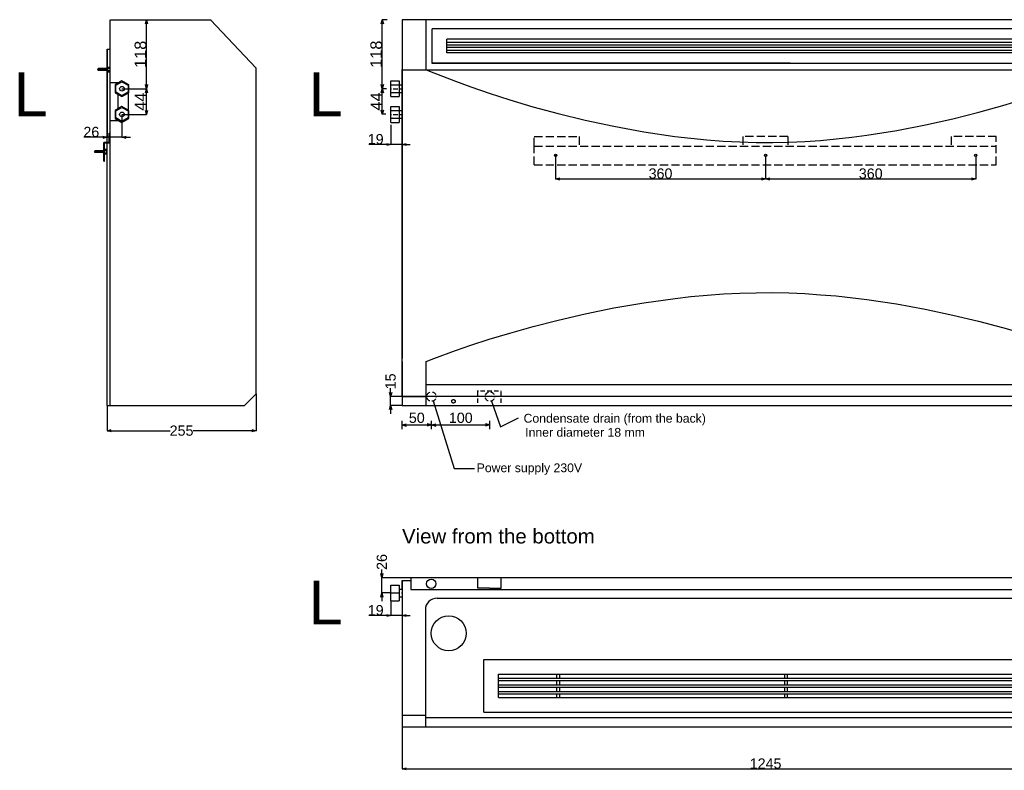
# Model space of a CAD drawing. Extents: x -655 to 3472, y -625 to 2146.
# Tile 1 of 4: x -655 to 1031, y -625 to 660. Entities that reach past the tile are written whole.
import ezdxf

# ---------------------------------------------------------------- set-up
doc = ezdxf.new("R2010")
doc.units = 0
doc.header["$MEASUREMENT"] = 0
for name, pattern in [('Achse', [11.5, 0, -4, 7.5, 0]), ('Hidden Line', [19.5611, 14.1111, -5.45]), ('Čerchovaná', [215, 100, -50, 15, -50])]:
    doc.linetypes.add(name, pattern=pattern)
for name, color, linetype in [('Desky', 7, 'Continuous'), ('Kóty délkové', 7, 'Continuous'), ('Křivky', 7, 'Continuous'), ('Nábytek a zařízení', 7, 'Continuous'), ('Oblouky a kružnice', 7, 'Continuous'), ('Popisky', 7, 'Continuous'), ('Střechy', 7, 'Continuous'), ('Textové bloky', 7, 'Continuous'), ('Zdi', 7, 'Continuous'), ('Čáry', 7, 'Continuous')]:
    doc.layers.add(name, color=color, linetype=linetype)
doc.styles.add('GENERATED_STYLE_1', font='ARIAL.ttf')
doc.styles.get("Standard").update_dxf_attribs({"font": 'txt', "bigfont": 'BIGFONT.SHX'})
doc.dimstyles.new('Dimstyle_300', dxfattribs={"dimtxt": 17.5, "dimasz": 7.125, "dimexe": 0.18, "dimexo": 0, "dimgap": 0.09, "dimtad": 1, "dimdec": 0, "dimzin": 0, "dimdsep": 46, "dimtxsty": 'GENERATED_STYLE_1', "dimblk": 'ARROWHEAD_3', "dimblk1": 'ARROWHEAD_3', "dimblk2": 'ARROWHEAD_3', "dimcen": 0.09, "dimclrd": 7, "dimclre": 7, "dimclrt": 7, "dimazin": 0, "dimtfac": 1, "dimtdec": 4, "dimtmove": 0, "dimatfit": 0, "dimfxl": 1, "dimtolj": 1, "dimtzin": 0, "dimarcsym": 0})
doc.dimstyles.new('Dimstyle_32D', dxfattribs={"dimtxt": 17.5, "dimasz": 7.125, "dimexe": 0.18, "dimexo": 0, "dimgap": 0.09, "dimtad": 1, "dimdec": 0, "dimzin": 0, "dimdsep": 46, "dimtxsty": 'GENERATED_STYLE_1', "dimblk": 'ARROWHEAD_3', "dimblk1": 'ARROWHEAD_3', "dimblk2": 'ARROWHEAD_3', "dimcen": 0.09, "dimclrd": 7, "dimclre": 7, "dimclrt": 7, "dimazin": 0, "dimtfac": 1, "dimtdec": 4, "dimtmove": 0, "dimatfit": 0, "dimfxl": 1, "dimtolj": 1, "dimtzin": 0, "dimarcsym": 0})
doc.dimstyles.new('Dimstyle_3AB', dxfattribs={"dimtxt": 17.5, "dimasz": 7.125, "dimexe": 0.18, "dimexo": 0, "dimgap": 0.09, "dimtad": 1, "dimdec": 0, "dimzin": 0, "dimdsep": 46, "dimtxsty": 'GENERATED_STYLE_1', "dimblk": 'ARROWHEAD_3', "dimblk1": 'ARROWHEAD_3', "dimblk2": 'ARROWHEAD_3', "dimcen": 0.09, "dimclrd": 218, "dimclre": 218, "dimclrt": 7, "dimazin": 0, "dimtfac": 1, "dimtdec": 4, "dimtmove": 0, "dimatfit": 0, "dimfxl": 1, "dimtolj": 1, "dimtzin": 0, "dimarcsym": 0})
doc.dimstyles.new('Dimstyle_546', dxfattribs={"dimtxt": 0.18, "dimasz": 9.12, "dimexe": 0.18, "dimexo": 0.0625, "dimgap": 0.09, "dimtad": 0, "dimtih": 1, "dimtoh": 1, "dimdec": 4, "dimzin": 0, "dimdsep": 46, "dimtxsty": 'Standard', "dimcen": 0.09, "dimadec": 0, "dimazin": 0, "dimtfac": 1, "dimtdec": 4, "dimtmove": 0, "dimatfit": 0, "dimldrblk": 'ARROWHEAD_5', "dimfxl": 1, "dimtolj": 1, "dimtzin": 0, "dimarcsym": 0})
doc.dimstyles.new('Peter', dxfattribs={"dimtxt": 20, "dimasz": 7.125, "dimexe": 0.18, "dimexo": 0, "dimgap": 0.09, "dimtad": 1, "dimdec": 0, "dimzin": 0, "dimdsep": 46, "dimtxsty": 'GENERATED_STYLE_1', "dimblk": 'ARROWHEAD_3', "dimblk1": 'ARROWHEAD_3', "dimblk2": 'ARROWHEAD_3', "dimcen": 0.09, "dimclrd": 7, "dimclre": 7, "dimclrt": 7, "dimazin": 0, "dimtfac": 1, "dimtdec": 4, "dimtmove": 0, "dimatfit": 0, "dimfxl": 1, "dimtolj": 1, "dimtzin": 0, "dimarcsym": 0})

# ---------------------------------------------------------------- blocks, each defined once
blk = doc.blocks.new('SPLINE_1', base_point=(2399.2, 21443.4))
at = {"layer": 'Křivky', "color": 7, "linetype": 'Continuous'}
blk.add_lwpolyline([(2399.2, 21443.4), (2412.3, 21448.6), (2449.2, 21462.2), (2475.6, 21471.3), (2506.9, 21481.4), (2542.4, 21492.2), (2582, 21503.3), (2625.1, 21514.4), (2671.3, 21525.1), (2720.3, 21535.1), (2771.7, 21544), (2825, 21551.4), (2852.3, 21554.4), (2879.9, 21557), (2907.8, 21559), (2935.9, 21560.4), (2964.2, 21561.2), (2992.7, 21561.3), (3020, 21560.8), (3047.1, 21559.6), (3074.1, 21557.8), (3100.8, 21555.6), (3153.4, 21549.5), (3204.4, 21541.9), (3253.6, 21532.9), (3300.5, 21522.9), (3344.8, 21512.3), (3386, 21501.4), (3423.8, 21490.6), (3457.8, 21480.1), (3512.9, 21461.5), (3548.2, 21448.4), (3560.7, 21443.4)], dxfattribs=at)
blk = doc.blocks.new('SPLINE_2', base_point=(2399.2, 21942.7))
at = {"layer": 'Křivky', "color": 7, "linetype": 'Continuous'}
blk.add_lwpolyline([(2399.2, 21942.7), (2412.2, 21937.3), (2449.1, 21922.9), (2475.5, 21913.3), (2506.6, 21902.6), (2542.2, 21891.2), (2581.7, 21879.5), (2624.7, 21867.7), (2671, 21856.4), (2720, 21845.9), (2771.4, 21836.6), (2824.7, 21828.7), (2852, 21825.5), (2879.7, 21822.8), (2907.6, 21820.7), (2935.8, 21819.2), (2964.2, 21818.4), (2992.7, 21818.2), (3020, 21818.8), (3047.3, 21820.1), (3074.3, 21821.9), (3101, 21824.3), (3127.5, 21827.3), (3153.7, 21830.7), (3204.8, 21838.8), (3254, 21848.3), (3300.9, 21858.8), (3345.2, 21870), (3386.3, 21881.5), (3424.1, 21892.9), (3458.1, 21904), (3487.8, 21914.4), (3513.1, 21923.6), (3548.3, 21937.5), (3560.7, 21942.7)], dxfattribs=at)
blk = doc.blocks.new('ARROWHEAD_3')
at = {"color": 0, "linetype": 'Continuous'}
blk.add_line((0, 0), (-1, 0), dxfattribs=at)
blk.add_lwpolyline([(-1, 0.2679), (0, 0), (-1, -0.2679)], dxfattribs=at)
blk = doc.blocks.new('*D15')
at = {"layer": 'Defpoints', "color": 0}
for p in [(-19.6, 15), (0, 0), (50.5, 15)]:
    blk.add_point(p, dxfattribs=at)
at = {"layer": 'Kóty délkové', "color": 218, "linetype": 'Continuous', "lineweight": -2}
for p, q in [((-19.6, 22.1), (-19.6, 29.3)), ((50.5, 15), (-19.8, 15)), ((0, 0), (-19.8, 0)), ((-19.6, 0), (-19.6, 15)), ((-19.6, 0), (-19.6, -14.2))]:
    blk.add_line(p, q, dxfattribs=at)
at = {"layer": 'Kóty délkové', "color": 218, "lineweight": -2, "xscale": 7.124999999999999, "yscale": 7.124999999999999, "zscale": 7.124999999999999}
for p, rotation in [((-19.6, 15), 270), ((-19.6, 0), 89.99999999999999)]:
    blk.add_blockref('ARROWHEAD_3', p, dxfattribs=dict(at, rotation=rotation))
at = {"layer": 'Kóty délkové', "color": 7, "linetype": 'Continuous', "insert": (-19.6, 41.1), "char_height": 17.5, "attachment_point": 5, "rotation": 90, "style": 'GENERATED_STYLE_1'}
blk.add_mtext('\\A1;15', dxfattribs=at)
blk = doc.blocks.new('*D17')
at = {"layer": 'Kóty délkové', "color": 218, "linetype": 'Continuous'}
for p, q in [((2357.7, 21327.7), (2357.7, 21341.8)), ((2357.7, 21334.7), (2364.9, 21336.7)), ((2357.7, 21334.7), (2408.2, 21334.7)), ((2357.7, 21334.7), (2364.9, 21332.8)), ((2408.2, 21334.7), (2400.9, 21336.7)), ((2408.2, 21334.7), (2400.9, 21332.8))]:
    blk.add_line(p, q, dxfattribs=at)
at = {"layer": 'Kóty délkové', "color": 7, "style": 'GENERATED_STYLE_1', "oblique": 0}
blk.add_text('50', height=17.5, dxfattribs=at).set_placement((2369.4, 21338.2))
blk = doc.blocks.new('*D18')
at = {"layer": 'Kóty délkové', "color": 218, "linetype": 'Continuous'}
for p, q in [((2357.7, 21334.7), (2408.2, 21334.7)), ((2408.2, 21334.7), (2400.9, 21336.7)), ((2408.2, 21334.7), (2400.9, 21332.8)), ((2408.2, 21327.7), (2408.2, 21341.8)), ((2408.2, 21334.7), (2415.4, 21336.7)), ((2408.2, 21334.7), (2508.2, 21334.7)), ((2408.2, 21334.7), (2415.4, 21332.8)), ((2508.2, 21334.7), (2500.9, 21336.7)), ((2508.2, 21334.7), (2500.9, 21332.8)), ((2508.2, 21327.7), (2508.2, 21341.8))]:
    blk.add_line(p, q, dxfattribs=at)
at = {"layer": 'Kóty délkové', "color": 7, "style": 'GENERATED_STYLE_1', "oblique": 0}
blk.add_text('100', height=17.5, dxfattribs=at).set_placement((2437.9, 21338.2))
blk = doc.blocks.new('*D19')
at = {"layer": 'Defpoints', "color": 0}
for p in [(0, -550), (1245, -550), (1245, -622.2)]:
    blk.add_point(p, dxfattribs=at)
at = {"layer": 'Kóty délkové', "color": 7, "linetype": 'Continuous', "lineweight": -2}
for p, q in [((0, -550), (0, -622.4)), ((1245, -550), (1245, -622.4)), ((7.1, -622.2), (1237.9, -622.2))]:
    blk.add_line(p, q, dxfattribs=at)
at = {"layer": 'Kóty délkové', "color": 7, "lineweight": -2, "xscale": 7.124999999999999, "yscale": 7.124999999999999, "zscale": 7.124999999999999, "rotation": 180}
blk.add_blockref('ARROWHEAD_3', (0, -622.2), dxfattribs=at)
at = {"layer": 'Kóty délkové', "color": 7, "lineweight": -2, "xscale": 7.124999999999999, "yscale": 7.124999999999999, "zscale": 7.124999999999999}
blk.add_blockref('ARROWHEAD_3', (1245, -622.2), dxfattribs=at)
at = {"layer": 'Kóty délkové', "color": 7, "linetype": 'Continuous', "insert": (622.5, -613.2), "char_height": 17.5, "attachment_point": 5, "style": 'GENERATED_STYLE_1'}
blk.add_mtext('\\A1;1245', dxfattribs=at)
blk = doc.blocks.new('*D21')
at = {"layer": 'Defpoints', "color": 0}
for p in [(262.8, 428.1), (622.5, 428), (622.5, 387.6)]:
    blk.add_point(p, dxfattribs=at)
at = {"layer": 'Kóty délkové', "color": 7, "linetype": 'Continuous', "lineweight": -2}
for p, q in [((262.8, 428.1), (262.8, 387.5)), ((622.5, 428), (622.5, 387.5)), ((269.9, 387.7), (615.4, 387.6))]:
    blk.add_line(p, q, dxfattribs=at)
at = {"layer": 'Kóty délkové', "color": 7, "lineweight": -2, "xscale": 7.124999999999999, "yscale": 7.124999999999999, "zscale": 7.124999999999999}
for p, rotation in [((262.8, 387.7), 179.9870579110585), ((622.5, 387.6), 359.9870579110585)]:
    blk.add_blockref('ARROWHEAD_3', p, dxfattribs=dict(at, rotation=rotation))
at = {"layer": 'Kóty délkové', "color": 7, "linetype": 'Continuous', "insert": (442.6, 396.7), "char_height": 17.5, "attachment_point": 5, "rotation": 359.9871, "style": 'GENERATED_STYLE_1'}
blk.add_mtext('\\A1;360', dxfattribs=at)
blk = doc.blocks.new('*D22')
at = {"layer": 'Defpoints', "color": 0}
for p in [(622.5, 428), (982.4, 428), (982.4, 387.6)]:
    blk.add_point(p, dxfattribs=at)
at = {"layer": 'Kóty délkové', "color": 7, "linetype": 'Continuous', "lineweight": -2}
for p, q in [((622.5, 428), (622.5, 387.5)), ((982.4, 428), (982.4, 387.5)), ((629.6, 387.6), (975.3, 387.6))]:
    blk.add_line(p, q, dxfattribs=at)
at = {"layer": 'Kóty délkové', "color": 7, "lineweight": -2, "xscale": 7.124999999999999, "yscale": 7.124999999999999, "zscale": 7.124999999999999, "rotation": 180}
blk.add_blockref('ARROWHEAD_3', (622.5, 387.6), dxfattribs=at)
at = {"layer": 'Kóty délkové', "color": 7, "lineweight": -2, "xscale": 7.124999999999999, "yscale": 7.124999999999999, "zscale": 7.124999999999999}
blk.add_blockref('ARROWHEAD_3', (982.4, 387.6), dxfattribs=at)
at = {"layer": 'Kóty délkové', "color": 7, "linetype": 'Continuous', "insert": (802.5, 396.7), "char_height": 17.5, "attachment_point": 5, "style": 'GENERATED_STYLE_1'}
blk.add_mtext('\\A1;360', dxfattribs=at)
blk = doc.blocks.new('*D47')
at = {"layer": 'Defpoints', "color": 0}
for p in [(-34.5, -295), (15, -295), (-19, -321)]:
    blk.add_point(p, dxfattribs=at)
at = {"layer": 'Kóty délkové', "color": 7, "linetype": 'Continuous', "lineweight": -2}
for p, q in [((-34.5, -287.9), (-34.5, -280.8)), ((15, -295), (-34.6, -295)), ((-34.5, -321), (-34.5, -295)), ((-19, -321), (-34.6, -321)), ((-34.5, -321), (-34.5, -335.3))]:
    blk.add_line(p, q, dxfattribs=at)
at = {"layer": 'Kóty délkové', "color": 7, "lineweight": -2, "xscale": 7.124999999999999, "yscale": 7.124999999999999, "zscale": 7.124999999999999}
for p, rotation in [((-34.5, -295), 270), ((-34.5, -321), 89.99999999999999)]:
    blk.add_blockref('ARROWHEAD_3', p, dxfattribs=dict(at, rotation=rotation))
at = {"layer": 'Kóty délkové', "color": 7, "linetype": 'Continuous', "insert": (-34.5, -268), "char_height": 17.5, "attachment_point": 5, "rotation": 90, "style": 'GENERATED_STYLE_1'}
blk.add_mtext('\\A1;26', dxfattribs=at)
blk = doc.blocks.new('*D49')
at = {"layer": 'Defpoints', "color": 0}
for p in [(0, 660), (-19, 480.5), (-19, 446.6)]:
    blk.add_point(p, dxfattribs=at)
at = {"layer": 'Kóty délkové', "color": 7, "linetype": 'Continuous', "lineweight": -2}
for p, q in [((0, 660), (0, 446.4)), ((-19, 480.5), (-19, 446.4)), ((-19, 446.6), (-56.9, 446.6)), ((0, 446.6), (-19, 446.6)), ((0, 446.6), (14.2, 446.6))]:
    blk.add_line(p, q, dxfattribs=at)
at = {"layer": 'Kóty délkové', "color": 7, "lineweight": -2, "xscale": 7.124999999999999, "yscale": 7.124999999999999, "zscale": 7.124999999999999}
blk.add_blockref('ARROWHEAD_3', (-19, 446.6), dxfattribs=at)
at = {"layer": 'Kóty délkové', "color": 7, "lineweight": -2, "xscale": 7.124999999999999, "yscale": 7.124999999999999, "zscale": 7.124999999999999, "rotation": 180}
blk.add_blockref('ARROWHEAD_3', (0, 446.6), dxfattribs=at)
at = {"layer": 'Kóty délkové', "color": 7, "linetype": 'Continuous', "insert": (-45.1, 455.6), "char_height": 17.5, "attachment_point": 5, "style": 'GENERATED_STYLE_1'}
blk.add_mtext('\\A1;19', dxfattribs=at)
blk = doc.blocks.new('*D50')
at = {"layer": 'Defpoints', "color": 0}
for p in [(0, -300), (-19, -334.5), (-19, -359.7)]:
    blk.add_point(p, dxfattribs=at)
at = {"layer": 'Kóty délkové', "color": 7, "linetype": 'Continuous', "lineweight": -2}
for p, q in [((0, -300), (0, -359.9)), ((-19, -334.5), (-19, -359.9)), ((-19, -359.7), (-56.9, -359.7)), ((0, -359.7), (-19, -359.7)), ((0, -359.7), (14.2, -359.7))]:
    blk.add_line(p, q, dxfattribs=at)
at = {"layer": 'Kóty délkové', "color": 7, "lineweight": -2, "xscale": 7.124999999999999, "yscale": 7.124999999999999, "zscale": 7.124999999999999}
blk.add_blockref('ARROWHEAD_3', (-19, -359.7), dxfattribs=at)
at = {"layer": 'Kóty délkové', "color": 7, "lineweight": -2, "xscale": 7.124999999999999, "yscale": 7.124999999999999, "zscale": 7.124999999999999, "rotation": 180}
blk.add_blockref('ARROWHEAD_3', (0, -359.7), dxfattribs=at)
at = {"layer": 'Kóty délkové', "color": 7, "linetype": 'Continuous', "insert": (-45.1, -350.7), "char_height": 17.5, "attachment_point": 5, "style": 'GENERATED_STYLE_1'}
blk.add_mtext('\\A1;19', dxfattribs=at)
blk = doc.blocks.new('ARROWHEAD_5')
at = {"color": 0, "linetype": 'Continuous'}
blk.add_line((0, 0), (-1, 0), dxfattribs=at)
blk.add_solid([(-1, 0.2679), (0, 0), (-1, -0.2679), (-1, 0.2679)], dxfattribs=at)
blk = doc.blocks.new('*D117')
at = {"layer": 'Defpoints', "color": 0}
for p in [(-250, 20), (-505, 0), (-250, -43.3)]:
    blk.add_point(p, dxfattribs=at)
at = {"layer": 'Kóty délkové', "color": 7, "linetype": 'Continuous', "lineweight": -2}
for p, q in [((-250, 20), (-250, -43.5)), ((-505, 0), (-505, -43.5)), ((-497.9, -43.3), (-397.1, -43.3)), ((-257.1, -43.3), (-357.9, -43.3))]:
    blk.add_line(p, q, dxfattribs=at)
at = {"layer": 'Kóty délkové', "color": 7, "lineweight": -2, "xscale": 7.124999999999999, "yscale": 7.124999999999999, "zscale": 7.124999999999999, "rotation": 180}
blk.add_blockref('ARROWHEAD_3', (-505, -43.3), dxfattribs=at)
at = {"layer": 'Kóty délkové', "color": 7, "lineweight": -2, "xscale": 7.124999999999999, "yscale": 7.124999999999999, "zscale": 7.124999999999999}
blk.add_blockref('ARROWHEAD_3', (-250, -43.3), dxfattribs=at)
at = {"layer": 'Kóty délkové', "color": 7, "linetype": 'Continuous', "insert": (-377.5, -43.3), "char_height": 17.5, "attachment_point": 5, "style": 'GENERATED_STYLE_1'}
blk.add_mtext('\\A1;255', dxfattribs=at)
blk = doc.blocks.new('*D118')
at = {"layer": 'Defpoints', "color": 0}
for p in [(-505, 610), (-479.5, 497.9), (-505, 458.9)]:
    blk.add_point(p, dxfattribs=at)
at = {"layer": 'Kóty délkové', "color": 7, "linetype": 'Continuous', "lineweight": -2}
for p, q in [((-505, 610), (-505, 458.7)), ((-479.5, 497.9), (-479.5, 458.7)), ((-505, 458.9), (-544.8, 458.9)), ((-479.5, 458.9), (-505, 458.9)), ((-479.5, 458.9), (-465.2, 458.9))]:
    blk.add_line(p, q, dxfattribs=at)
at = {"layer": 'Kóty délkové', "color": 7, "lineweight": -2, "xscale": 7.124999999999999, "yscale": 7.124999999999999, "zscale": 7.124999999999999}
blk.add_blockref('ARROWHEAD_3', (-505, 458.9), dxfattribs=at)
at = {"layer": 'Kóty délkové', "color": 7, "lineweight": -2, "xscale": 7.124999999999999, "yscale": 7.124999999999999, "zscale": 7.124999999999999, "rotation": 180}
blk.add_blockref('ARROWHEAD_3', (-479.5, 458.9), dxfattribs=at)
at = {"layer": 'Kóty délkové', "color": 7, "linetype": 'Continuous', "insert": (-532, 467.9), "char_height": 17.5, "attachment_point": 5, "style": 'GENERATED_STYLE_1'}
blk.add_mtext('\\A1;26', dxfattribs=at)
blk = doc.blocks.new('*D119')
at = {"color": 7, "linetype": 'Continuous', "lineweight": -2}
for p, q in [((-479.5, 541.9), (-437.3, 541.9)), ((-437.5, 505), (-437.5, 534.8)), ((-479.4, 497.9), (-437.3, 497.9))]:
    blk.add_line(p, q, dxfattribs=at)
at = {"layer": 'Defpoints', "color": 0}
for p in [(-479.5, 541.9), (-437.5, 541.9), (-479.4, 497.9)]:
    blk.add_point(p, dxfattribs=at)
at = {"color": 7, "lineweight": -2, "xscale": 7.124999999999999, "yscale": 7.124999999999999, "zscale": 7.124999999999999}
for p, rotation in [((-437.5, 541.9), 90), ((-437.5, 497.9), 270)]:
    blk.add_blockref('ARROWHEAD_3', p, dxfattribs=dict(at, rotation=rotation))
at = {"color": 7, "linetype": 'Continuous', "lineweight": 0, "insert": (-447.6, 519.9), "char_height": 20, "attachment_point": 5, "rotation": 90, "style": 'GENERATED_STYLE_1'}
blk.add_mtext('\\A1;44', dxfattribs=at)
blk = doc.blocks.new('*D120')
at = {"color": 7, "linetype": 'Continuous', "lineweight": -2}
for p, q in [((-479.5, 660), (-437.3, 660)), ((-437.5, 549), (-437.5, 652.8)), ((-479.5, 541.9), (-437.3, 541.9))]:
    blk.add_line(p, q, dxfattribs=at)
at = {"layer": 'Defpoints', "color": 0}
for p in [(-479.5, 660), (-437.5, 660), (-479.5, 541.9)]:
    blk.add_point(p, dxfattribs=at)
at = {"color": 7, "lineweight": -2, "xscale": 7.124999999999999, "yscale": 7.124999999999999, "zscale": 7.124999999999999}
for p, rotation in [((-437.5, 660), 90), ((-437.5, 541.9), 270)]:
    blk.add_blockref('ARROWHEAD_3', p, dxfattribs=dict(at, rotation=rotation))
at = {"color": 7, "linetype": 'Continuous', "lineweight": 0, "insert": (-447.8, 600.9), "char_height": 20, "attachment_point": 5, "rotation": 90, "style": 'GENERATED_STYLE_1'}
blk.add_mtext('\\A1;118', dxfattribs=at)
blk = doc.blocks.new('*D143')
at = {"color": 7, "linetype": 'Continuous', "lineweight": -2}
for p, q in [((-25.5, 660.2), (-34, 660.2)), ((-33.8, 549.1), (-33.8, 653.1)), ((-26.7, 542), (-34, 542))]:
    blk.add_line(p, q, dxfattribs=at)
at = {"layer": 'Defpoints', "color": 0}
for p in [(-33.8, 660.2), (-25.5, 660.2), (-26.7, 542)]:
    blk.add_point(p, dxfattribs=at)
at = {"color": 7, "lineweight": -2, "xscale": 7.124999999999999, "yscale": 7.124999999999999, "zscale": 7.124999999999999}
for p, rotation in [((-33.8, 660.2), 90), ((-33.8, 542), 270)]:
    blk.add_blockref('ARROWHEAD_3', p, dxfattribs=dict(at, rotation=rotation))
at = {"color": 7, "linetype": 'Continuous', "lineweight": 0, "insert": (-44.1, 601.1), "char_height": 20, "attachment_point": 5, "rotation": 90, "style": 'GENERATED_STYLE_1'}
blk.add_mtext('\\A1;118', dxfattribs=at)
blk = doc.blocks.new('*D144')
at = {"color": 7, "linetype": 'Continuous', "lineweight": -2}
for p, q in [((-33.6, 542.1), (-34, 542.1)), ((-33.8, 505.5), (-33.8, 535)), ((-27.9, 498.4), (-34, 498.4))]:
    blk.add_line(p, q, dxfattribs=at)
at = {"layer": 'Defpoints', "color": 0}
for p in [(-33.8, 542.1), (-33.6, 542.1), (-27.9, 498.4)]:
    blk.add_point(p, dxfattribs=at)
at = {"color": 7, "lineweight": -2, "xscale": 7.124999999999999, "yscale": 7.124999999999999, "zscale": 7.124999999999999}
for p, rotation in [((-33.8, 542.1), 90), ((-33.8, 498.4), 270)]:
    blk.add_blockref('ARROWHEAD_3', p, dxfattribs=dict(at, rotation=rotation))
at = {"color": 7, "linetype": 'Continuous', "lineweight": 0, "insert": (-43.9, 520.2), "char_height": 20, "attachment_point": 5, "rotation": 90, "style": 'GENERATED_STYLE_1'}
blk.add_mtext('\\A1;44', dxfattribs=at)
blk = doc.blocks.new('DIM_22', base_point=(2408.2, 21334.7))
at = {"layer": 'Kóty délkové', "color": 218, "linetype": 'Continuous'}
dim = blk.add_linear_dim(base=(2408.1563, 21334.7398), p1=(2357.6816, 21368.2462), p2=(2408.1563, 21383.2462), dimstyle='Dimstyle_3AB', dxfattribs=at)
dim.commit()
dim.dimension.update_dxf_attribs({"geometry": '*D17', "text_midpoint": (2376.1689, 21346.9898)})
dim = blk.add_aligned_dim(p1=(2408.2, 21383.2), p2=(2508.2, 21383.2), distance=-48.5, dimstyle='Dimstyle_3AB', dxfattribs=at)
dim.commit()
dim.dimension.update_dxf_attribs({"geometry": '*D18', "text_midpoint": (2444.7, 21347)})

msp = doc.modelspace()

# ---------------------------------------------------------------- linework, layer by layer
at = {"layer": 'Desky', "color": 7, "linetype": 'Continuous'}
for q in [(0, 20), (41.6, 15)]:
    msp.add_line((0, 15), q, dxfattribs=at)
at = {"layer": 'Nábytek a zařízení', "color": 7, "linetype": 'Continuous'}
for p, q in [((51.6, 585.4), (51.6, 644.4)), ((1129.4, 644.4), (51.6, 644.4)), ((76.6, 603.7), (76.6, 626.8)), ((1129.4, 626.8), (76.6, 626.8)), ((1129.4, 621.3), (76.6, 621.3)), ((76.6, 617), (1129.4, 617)), ((1129.4, 612.4), (76.6, 612.4)), ((76.6, 608.2), (1129.4, 608.2)), ((1129.4, 603.4), (76.6, 603.4)), ((664.4, 585.7), (51.6, 585.7)), ((1129.4, 585.4), (51.6, 585.4)), ((1129.4, 35.1), (41.6, 35.1)), ((1129.4, 15.1), (41.6, 15.1)), ((125, 0), (125.4, 0)), ((125.4, 0), (126.5, 0)), ((126.5, 0), (128.3, 0)), ((128.3, 0), (130.8, 0)), ((130.8, 0), (133.9, 0)), ((133.9, 0), (137.5, 0)), ((137.5, 0), (141.4, 0)), ((141.4, 0), (145.7, 0)), ((145.7, 0), (150, 0)), ((150, 0), (154.3, 0)), ((154.3, 0), (158.6, 0)), ((158.6, 0), (162.5, 0)), ((162.5, 0), (166.1, 0)), ((166.1, 0), (169.2, 0)), ((169.2, 0), (171.7, 0)), ((171.7, 0), (173.5, 0)), ((173.5, 0), (174.6, 0)), ((174.6, 0), (175, 0))]:
    msp.add_line(p, q, dxfattribs=at)
at = {"layer": 'Oblouky a kružnice', "color": 1, "linetype": 'Continuous'}
for centre in [(-479.5, 542), (-479.5, 498)]:
    msp.add_circle(centre, 4, dxfattribs=at)
at = {"layer": 'Oblouky a kružnice', "color": 7, "linetype": 'Continuous'}
for centre, radius in [((262.8, 428), 2), ((622.5, 428), 2), ((982.4, 428), 2), ((50, -305.3), 8), ((80, -390), 30)]:
    msp.add_circle(centre, radius, dxfattribs=at)
at = {"layer": 'Oblouky a kružnice', "color": 7, "linetype": 'Achse'}
for centre in [(50.5, 15), (150.5, 15)]:
    msp.add_circle(centre, 8, dxfattribs=at)
at = {"layer": 'Oblouky a kružnice', "color": 7, "linetype": 'Continuous'}
msp.add_arc((60, -350), 20, 90, 180, dxfattribs=at)
at = {"layer": 'Střechy', "color": 7, "linetype": 'Continuous'}
for p, q in [((41.6, 574.5), (41.6, 660)), ((0, 655), (0, 575)), ((0, 567.9), (0, 575)), ((0, 574.5), (41.6, 574.5)), ((41.6, 574.5), (1129.4, 574.5))]:
    msp.add_line(p, q, dxfattribs=at)
at = {"layer": 'Zdi', "color": 7, "linetype": 'Continuous'}
for p, q in [((1245, 660), (0, 660)), ((0, 575), (0, 80)), ((0, 20), (0, 567.9)), ((0, 75), (0, 15)), ((41.6, 0), (41.6, 75.1)), ((0, 15), (0, 0)), ((0, 0), (25, 0)), ((25, 0), (125, 0)), ((85, 7.5), (85.1, 7.8)), ((85, 7.3), (85, 7.5)), ((85, 7), (85, 7.3)), ((85, 6.7), (85, 7)), ((85, 6.5), (85, 6.7)), ((85.1, 6.2), (85, 6.5)), ((85.1, 7.8), (85.2, 8)), ((85.2, 6), (85.1, 6.2)), ((85.2, 8), (85.3, 8.3)), ((85.3, 5.7), (85.2, 6)), ((85.3, 8.3), (85.4, 8.5)), ((85.4, 5.5), (85.3, 5.7)), ((85.4, 8.5), (85.5, 8.7)), ((85.5, 5.3), (85.4, 5.5)), ((85.5, 8.7), (85.7, 8.9)), ((85.7, 5.1), (85.5, 5.3)), ((85.7, 8.9), (85.9, 9.1)), ((85.9, 4.9), (85.7, 5.1)), ((85.9, 9.1), (86.1, 9.3)), ((86.1, 4.7), (85.9, 4.9)), ((86.1, 9.3), (86.3, 9.5)), ((86.3, 4.5), (86.1, 4.7)), ((86.3, 9.5), (86.5, 9.6)), ((86.5, 4.4), (86.3, 4.5)), ((86.5, 9.6), (86.7, 9.7)), ((86.7, 4.3), (86.5, 4.4)), ((86.7, 9.7), (87, 9.8)), ((87, 4.2), (86.7, 4.3)), ((87, 9.8), (87.2, 9.9)), ((87.2, 4.1), (87, 4.2)), ((87.2, 9.9), (87.5, 10)), ((87.5, 4), (87.2, 4.1)), ((87.5, 10), (87.7, 10)), ((87.7, 4), (87.5, 4)), ((87.7, 10), (88, 10)), ((88, 4), (87.7, 4)), ((88, 10), (88.3, 10)), ((88.3, 4), (88, 4)), ((88.3, 10), (88.5, 10)), ((88.5, 4), (88.3, 4)), ((88.5, 10), (88.8, 9.9)), ((88.8, 4.1), (88.5, 4)), ((88.8, 9.9), (89, 9.8)), ((89, 4.2), (88.8, 4.1)), ((89, 9.8), (89.3, 9.7)), ((89.3, 4.3), (89, 4.2)), ((89.3, 9.7), (89.5, 9.6)), ((89.5, 4.4), (89.3, 4.3)), ((89.5, 9.6), (89.7, 9.5)), ((89.7, 4.5), (89.5, 4.4)), ((89.7, 9.5), (89.9, 9.3)), ((89.9, 4.7), (89.7, 4.5)), ((89.9, 9.3), (90.1, 9.1)), ((90.1, 4.9), (89.9, 4.7)), ((90.1, 9.1), (90.3, 8.9)), ((90.3, 5.1), (90.1, 4.9)), ((90.3, 8.9), (90.5, 8.7)), ((90.5, 5.3), (90.3, 5.1)), ((90.5, 8.7), (90.6, 8.5)), ((90.6, 5.5), (90.5, 5.3)), ((90.6, 8.5), (90.7, 8.3)), ((90.7, 5.7), (90.6, 5.5)), ((90.7, 8.3), (90.8, 8)), ((90.8, 6), (90.7, 5.7)), ((90.8, 8), (90.9, 7.8)), ((90.9, 6.2), (90.8, 6)), ((90.9, 7.8), (91, 7.5)), ((91, 6.5), (90.9, 6.2)), ((91, 7.5), (91, 7.3)), ((91, 7.3), (91, 7)), ((91, 7), (91, 6.7)), ((91, 6.7), (91, 6.5)), ((175, 0), (1129.4, 0))]:
    msp.add_line(p, q, dxfattribs=at)
at = {"layer": 'Čáry', "color": 7, "linetype": 'Continuous'}
for p, q in [((-500, 0), (-500, 660)), ((-499.1, 660), (-326.9, 660)), ((-250, 577.2), (-327.8, 660)), ((-505, 610), (-500, 610)), ((-505, 0), (-505, 610)), ((-520.1, 576.5), (-521, 575)), ((-520.1, 573.5), (-521, 575)), ((-504, 576.5), (-520.1, 576.5)), ((-504, 573.5), (-520.1, 573.5)), ((-504, 570.5), (-504, 578.5)), ((-500, 578.5), (-504, 578.5)), ((-500, 576.5), (-504, 576.5)), ((-500, 570.5), (-500, 578.5)), ((-250, 20), (-250, 577.2)), ((-500, 572.5), (-504, 572.5)), ((-500, 570.5), (-504, 570.5)), ((-484.3, 552), (-500, 552)), ((-486, 506.7), (-486, 532.3)), ((-469.1, 534.5), (-469.1, 504.5)), ((-484.3, 487), (-500, 487)), ((-501.5, 450), (-501.5, 466)), ((-501.5, 466), (-500.5, 466)), ((-500.5, 449), (-500.5, 466)), ((-501.5, 450), (-510.5, 450)), ((-510.5, 418), (-510.5, 450)), ((-500.5, 449), (-509.5, 449)), ((-509.5, 418), (-509.5, 449)), ((-525.7, 436), (-526.5, 434.5)), ((-525.7, 433), (-526.5, 434.5)), ((-509.5, 436), (-525.7, 436)), ((-509.5, 433), (-525.7, 433)), ((-505.5, 438), (-509.5, 438)), ((-505.5, 436), (-509.5, 436)), ((-505.5, 432), (-509.5, 432)), ((-505.5, 430), (-509.5, 430)), ((-505.5, 430), (-505.5, 438)), ((-510.5, 418), (-509.5, 418)), ((-270, 0), (-250, 20)), ((-505, 0), (-270, 0)), ((0, -300), (15, -300)), ((0, -315), (0, -300)), ((15, -295), (15, -315)), ((1129.4, -295), (15, -295)), ((130, -312.7), (130, -295)), ((170, -312.7), (170, -295)), ((0, -315), (0, -550)), ((15, -315), (1129.4, -315)), ((150, -312.7), (130, -312.7)), ((150, -312.7), (170, -312.7)), ((60, -330), (1129.4, -330)), ((40, -350), (40, -550)), ((140, -525), (140, -435)), ((140, -435), (1129.4, -435)), ((165, -500), (165, -460)), ((165, -460), (1150, -460)), ((165, -467.2), (1129.4, -467.2)), ((165, -471.2), (1129.4, -471.2)), ((265, -467.2), (265, -460)), ((265, -478.4), (265, -471.2)), ((270, -467.2), (270, -460)), ((270, -478.4), (270, -471.2)), ((655.3, -467.2), (655.3, -460)), ((655.3, -478.4), (655.3, -471.2)), ((660.3, -467.2), (660.3, -460)), ((660.3, -478.4), (660.3, -471.2)), ((165, -478.4), (1129.4, -478.4)), ((165, -482.4), (1129.4, -482.4)), ((265, -489.8), (265, -482.4)), ((270, -489.8), (270, -482.4)), ((655.3, -489.8), (655.3, -482.4)), ((660.3, -489.8), (660.3, -482.4)), ((165, -489.8), (1129.4, -489.8)), ((165, -493.8), (1129.4, -493.8)), ((165, -500), (1129.4, -500)), ((265, -500), (265, -493.8)), ((270, -500), (270, -493.8)), ((655.3, -500), (655.3, -493.8)), ((660.3, -500), (660.3, -493.8)), ((0, -530), (40, -530)), ((1129.4, -535), (40, -535)), ((140, -525), (1129.4, -525)), ((0, -550), (1129.4, -550))]:
    msp.add_line(p, q, dxfattribs=at)
at = {"layer": 'Čáry', "color": 7, "linetype": 'Čerchovaná'}
for p, q in [((-504, 576.1), (-520.4, 576.1)), ((-504, 573.9), (-520.4, 573.9)), ((-509.5, 435.6), (-525.9, 435.6)), ((-509.5, 433.4), (-525.9, 433.4))]:
    msp.add_line(p, q, dxfattribs=at)
at = {"layer": 'Čáry', "color": 1, "linetype": 'Continuous'}
for p, q in [((-479.5, 555.5), (-491.2, 548.8)), ((-491.2, 548.8), (-491.2, 535.2)), ((-489.9, 548), (-479.5, 554)), ((-489.9, 536), (-489.9, 548)), ((-467.8, 548.8), (-479.5, 555.5)), ((-479.5, 554), (-469.1, 548)), ((-469.1, 548), (-469.1, 536)), ((-467.8, 535.2), (-467.8, 548.8)), ((-19, 528.5), (-19, 555.5)), ((-19, 555.5), (-5, 555.5)), ((-19, 548.5), (0, 548.5)), ((-5, 555.5), (-5, 528.5)), ((-491.2, 535.2), (-479.5, 528.5)), ((-479.5, 530), (-489.9, 536)), ((-469.1, 536), (-479.5, 530)), ((-479.5, 528.5), (-467.8, 535.2)), ((-19, 535.5), (0, 535.5)), ((-19, 528.5), (-5, 528.5)), ((-479.5, 511.5), (-491.2, 504.8)), ((-489.9, 504), (-479.5, 510)), ((-467.8, 504.8), (-479.5, 511.5)), ((-479.5, 510), (-469.1, 504)), ((-19, 484.5), (-19, 511.5)), ((-19, 511.5), (-5, 511.5)), ((-5, 511.5), (-5, 484.5)), ((-491.2, 504.8), (-491.2, 491.2)), ((-491.2, 491.2), (-479.5, 484.5)), ((-489.9, 492), (-489.9, 504)), ((-479.5, 486), (-489.9, 492)), ((-469.1, 492), (-479.5, 486)), ((-479.5, 484.5), (-467.8, 491.2)), ((-469.1, 504), (-469.1, 492)), ((-467.8, 491.2), (-467.8, 504.8)), ((-19, 504.5), (0, 504.5)), ((-19, 491.5), (0, 491.5)), ((-19, 484.5), (-5, 484.5)), ((-19, -334.5), (-19, -307.5)), ((-19, -307.5), (-5, -307.5)), ((-5, -307.5), (-5, -334.5)), ((-5, -314.5), (0, -314.5)), ((-19, -321), (-5, -321)), ((-19, -334.5), (-5, -334.5)), ((-5, -327.5), (0, -327.5))]:
    msp.add_line(p, q, dxfattribs=at)
at = {"layer": 'Čáry', "color": 1, "linetype": 'Achse'}
for p, q in [((-19, 542), (0, 542)), ((-19, 498), (0, 498)), ((-5, -321), (0, -321))]:
    msp.add_line(p, q, dxfattribs=at)
at = {"layer": 'Čáry', "color": 7, "linetype": 'Hidden Line'}
for p, q in [((226.5, 444), (226.5, 460)), ((226.5, 460), (303.5, 460)), ((303.5, 460), (303.5, 444)), ((660.5, 460), (583.5, 460)), ((583.5, 460), (583.5, 444)), ((660.5, 460), (660.5, 444)), ((1017.5, 460), (940.5, 460)), ((940.5, 460), (940.5, 444)), ((1017.5, 412), (1017.5, 460)), ((226.5, 412), (226.5, 444)), ((226.5, 444), (1017.5, 444)), ((226.5, 412), (1017.5, 412))]:
    msp.add_line(p, q, dxfattribs=at)
at = {"layer": 'Čáry', "color": 7, "linetype": 'Achse'}
for p, q in [((130, 0), (130, 25)), ((130, 25), (170, 25)), ((170, 0), (170, 25))]:
    msp.add_line(p, q, dxfattribs=at)

# ---------------------------------------------------------------- block references
at = {"layer": 'Kóty délkové', "color": 218, "linetype": 'Continuous'}
msp.add_blockref('DIM_22', (50.5, -33.5), dxfattribs=at)
at = {"layer": 'Křivky', "color": 7, "linetype": 'Continuous'}
for name, p in [('SPLINE_2', (41.6, 574.5)), ('SPLINE_1', (41.6, 75.1))]:
    msp.add_blockref(name, p, dxfattribs=at)

# ---------------------------------------------------------------- texts
at = {"layer": 'Popisky', "color": 7, "char_height": 15, "attachment_point": 4, "style": 'GENERATED_STYLE_1'}
for s, insert, width in [('{ Condensate drain (from the back)}', (202.3, -24.3), 389.667), ('{ Power supply 230V}', (122, -109.1), 268.897)]:
    msp.add_mtext(s, dxfattribs=dict(at, insert=insert, width=width))
at = {"layer": 'Textové bloky', "color": 7, "attachment_point": 1, "style": 'GENERATED_STYLE_1'}
for s, insert, char_height, width in [('{\\C1;L}', (-665, 570), 75, 291.06), ('{\\C1;L}', (-160, 570), 75, 291.06), ('{Inner diameter 18 mm}', (210.9, -38.6), 15, 612.526), ('{View from the bottom}', (0, -211.4), 25, 340.436), ('{\\C1;L}', (-160, -300), 75, 291.06)]:
    msp.add_mtext(s, dxfattribs=dict(at, insert=insert, char_height=char_height, width=width))

# ---------------------------------------------------------------- dimensions: what is measured, and where the dimension line sits
at = {"linetype": 'Continuous', "lineweight": 0}
for base, p1, p2, picture, middle in [((-437.5, 660), (-479.5, 541.9), (-479.5, 660), '*D120', (-447.8, 600.9)), ((-33.8, 660.2), (-26.7, 542), (-25.5, 660.2), '*D143', (-44.1, 601.1)), ((-437.5, 541.9), (-479.4, 497.9), (-479.5, 541.9), '*D119', (-447.6, 519.9)), ((-33.8, 542.1), (-27.9, 498.4), (-33.6, 542.1), '*D144', (-43.9, 520.2))]:
    dim = msp.add_linear_dim(base=base, p1=p1, p2=p2, angle=90, dimstyle='Peter', dxfattribs=at)
    dim.commit()
    dim.dimension.update_dxf_attribs({"geometry": picture, "text_midpoint": middle})
at = {"layer": 'Kóty délkové', "color": 7, "linetype": 'Continuous'}
for base, p1, p2, dimstyle, picture, middle in [((-19, 446.6), (0, 660), (-19, 480.5), 'Dimstyle_32D', '*D49', (-45.1, 455.6)), ((-505, 458.8921522), (-479.5, 497.8651577), (-505, 610), 'Dimstyle_300', '*D118', (-532.01, 467.9159022)), ((-19, -359.7), (0, -300), (-19, -334.5), 'Dimstyle_32D', '*D50', (-45.1, -350.7))]:
    dim = msp.add_linear_dim(base=base, p1=p1, p2=p2, angle=180, dimstyle=dimstyle, dxfattribs=at)
    dim.commit()
    dim.dimension.update_dxf_attribs({"geometry": picture, "text_midpoint": middle})
for p1, p2, distance, picture, middle in [((262.8, 428.1), (622.5, 428), -40.4, '*D21', (442.6, 396.7)), ((622.5, 428), (982.4, 428), -40.4, '*D22', (802.5, 396.7)), ((0, -550), (1245, -550), -72.2, '*D19', (622.5, -613.2))]:
    dim = msp.add_aligned_dim(p1=p1, p2=p2, distance=distance, dimstyle='Dimstyle_32D', dxfattribs=at)
    dim.commit()
    dim.dimension.update_dxf_attribs({"geometry": picture, "text_midpoint": middle})
at = {"layer": 'Kóty délkové', "color": 218, "linetype": 'Continuous'}
dim = msp.add_linear_dim(base=(-19.6, 15), p1=(0, 0), p2=(50.5, 15), angle=90, dimstyle='Dimstyle_3AB', dxfattribs=at)
dim.commit()
dim.dimension.update_dxf_attribs({"geometry": '*D15', "text_midpoint": (-19.6, 41.1), "text_rotation": 90})
at = {"layer": 'Kóty délkové', "color": 7, "linetype": 'Continuous'}
dim = msp.add_linear_dim(base=(-250, -43.3), p1=(-505, 0), p2=(-250, 20), dimstyle='Dimstyle_300', dxfattribs=at)
dim.commit()
dim.dimension.update_dxf_attribs({"geometry": '*D117', "text_midpoint": (-377.5, -43.3), "text_rotation": 360})
dim = msp.add_linear_dim(base=(-34.5, -295), p1=(-19, -321), p2=(15, -295), angle=90, dimstyle='Dimstyle_32D', dxfattribs=at)
dim.commit()
dim.dimension.update_dxf_attribs({"geometry": '*D47', "text_midpoint": (-34.5, -268), "text_rotation": 90})

# ---------------------------------------------------------------- leaders
at = {"layer": 'Popisky', "color": 7, "linetype": 'Continuous'}
for points in [[(53.4, 7.6), (89.1, -107.9), (123.8, -107.9)], [(153.1, 7.3), (168.6, -36.7), (199.2, -21.1)]]:
    msp.add_leader(points, dimstyle='Dimstyle_546', dxfattribs=at)

doc.saveas('drawing.dxf')
